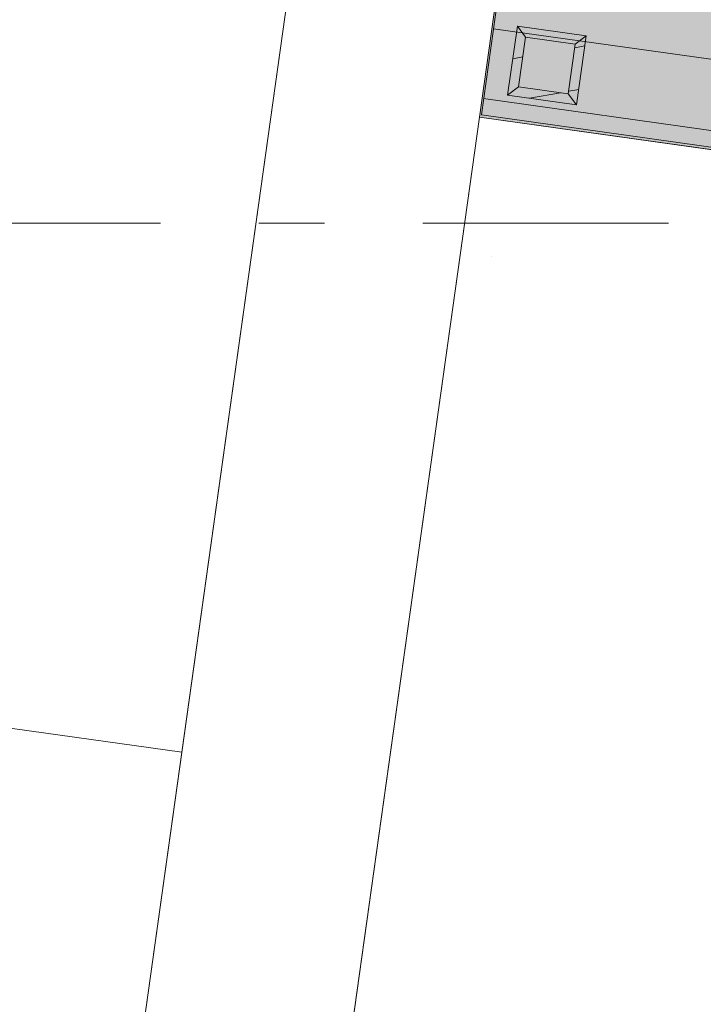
# Model space of a CAD drawing. Header units: millimetres. Extents: x 74467 to 235410, y -65 to 114857.
# Tile 151 of 256: x 118905 to 120376, y 69564 to 71684. Entities that reach past the tile are written whole.
import ezdxf
from ezdxf.enums import TextEntityAlignment as Align

# ---------------------------------------------------------------- set-up
doc = ezdxf.new("R2010")
doc.units = ezdxf.units.MM
doc.header["$MEASUREMENT"] = 0
for name, pattern in [('Katkend topelt', [1093.611073, 529.166651, -211.666656, 141.111112, -211.666656]), ('Kriipsjoon', [3527.298, 2469.2356, -1058.0624]), ('Wipeout_Contour', [1000, 0, -1000])]:
    doc.linetypes.add(name, pattern=pattern)
for name, color, linetype in [('00 Kunstikonkursi LÜ jaoks asendi 2D', 7, 'Continuous'), ('00 Teljed.AR', 7, 'Continuous'), ('1253 Terrassipostid.AR', 7, 'Continuous'), ('1253 Välisterrassid.AR', 7, 'Continuous')]:
    doc.layers.add(name, color=color, linetype=linetype)
doc.styles.add('GENERATED_STYLE_3', font='txt')
pattern_1 = [(10, (0, 0), (-15.628336, 88.632695), [])]

# ---------------------------------------------------------------- blocks, each defined once
blk = doc.blocks.new('Slab_2_1', base_point=(97924.2, 91486.6))
at = {"layer": '1253 Välisterrassid.AR', "linetype": 'Continuous', "lineweight": 13, "true_color": 0xcdcecd}
h = blk.add_hatch(dxfattribs=at)
h.set_pattern_fill('Põrandalaud_0001', color=254, style=0, pattern_type=2)
h.set_pattern_definition([(352, (109408.39, 80356.21), (21.1543, 150.5207), [])])
h.paths.add_polyline_path([(97924.2, 91486.6), (94848.5, 69601.6), (97576.7, 69218.2), (100269, 88374.9), (121846.9, 85342.4), (119898.5, 71478.6), (121636.4, 71234.4), (123968.3, 87826.3)])
at = {"layer": '1253 Välisterrassid.AR', "color": 7, "linetype": 'Continuous', "lineweight": 13, "flags": 128}
blk.add_lwpolyline([(97924.2, 91486.6), (123968.3, 87826.3), (121636.4, 71234.4), (119898.5, 71478.6), (121846.9, 85342.4), (100269, 88374.9), (97576.7, 69218.2), (94848.5, 69601.6)], close=True, dxfattribs=at)
blk = doc.blocks.new('Column_93_1', base_point=(120099.3, 71505.9))
at = {"layer": '1253 Terrassipostid.AR', "linetype": 'Continuous', "lineweight": 13, "true_color": 0x8c8d8c}
h = blk.add_hatch(dxfattribs=at)
h.set_pattern_fill('Puit_0001', color=252, style=0, pattern_type=2)
h.set_pattern_definition(pattern_1)
h.paths.add_polyline_path([(119975.9, 71669.7), (119955, 71521.2), (119978.7, 71539), (119993.7, 71646)])
h = blk.add_hatch(dxfattribs=at)
h.set_pattern_fill('Puit_0001', color=252, style=0, pattern_type=2)
h.set_pattern_definition(pattern_1)
h.paths.add_polyline_path([(120124.4, 71648.8), (119975.9, 71669.7), (119993.7, 71646), (120100.7, 71631)])
h = blk.add_hatch(dxfattribs=at)
h.set_pattern_fill('Puit_0001', color=252, style=0, pattern_type=2)
h.set_pattern_definition(pattern_1)
h.paths.add_polyline_path([(120103.5, 71500.3), (120124.4, 71648.8), (120100.7, 71631), (120085.6, 71524)])
h = blk.add_hatch(dxfattribs=at)
h.set_pattern_fill('Puit_0001', color=252, style=0, pattern_type=2)
h.set_pattern_definition(pattern_1)
h.paths.add_polyline_path([(119955, 71521.2), (120103.5, 71500.3), (120085.6, 71524), (119978.7, 71539)])
at = {"layer": '1253 Terrassipostid.AR', "color": 7, "linetype": 'Continuous', "lineweight": 13, "flags": 128}
for points in [[(119975.9, 71669.7), (119955, 71521.2)], [(120124.4, 71648.8), (119975.9, 71669.7)], [(119975.9, 71669.7), (119993.7, 71646)], [(120124.4, 71648.8), (120100.7, 71631)], [(120103.5, 71500.3), (120124.4, 71648.8)], [(119978.7, 71539), (119993.7, 71646)], [(119993.7, 71646), (120100.7, 71631)], [(120100.7, 71631), (120085.6, 71524)], [(119955, 71521.2), (119978.7, 71539)], [(119955, 71521.2), (120103.5, 71500.3)], [(120085.6, 71524), (119978.7, 71539)], [(120085.6, 71524), (120103.5, 71500.3)]]:
    blk.add_lwpolyline(points, dxfattribs=at)
blk = doc.blocks.new('Standard grid marker_7')
at = {"layer": '00 Teljed.AR', "color": 252, "linetype": 'Katkend topelt', "lineweight": 13, "true_color": 0x8c8d8c}
blk.add_line((1179.4, 0), (38064.5, 0), dxfattribs=at)
at = {"layer": '00 Teljed.AR', "color": 252, "lineweight": 13, "true_color": 0x8c8d8c, "style": 'GENERATED_STYLE_3'}
for tag, p in [('AC_MarkerText_1_0', (-200, -191.4)), ('AC_MarkerText_1_1', (39443.9, -191.4))]:
    blk.add_attdef(tag, text='', height=200, rotation=180, dxfattribs=at).set_placement(p, align=Align.TOP_CENTER)

msp = doc.modelspace()

# ---------------------------------------------------------------- block references
at = {"layer": '1253 Välisterrassid.AR', "color": 7, "linetype": 'Continuous', "lineweight": 13}
msp.add_blockref('Slab_2_1', (97924.2, 91486.6), dxfattribs=at)

# ---------------------------------------------------------------- next in the draw order: wipeouts: each hides what was drawn before it
at = {"color": 254, "linetype": 'Wipeout_Contour', "lineweight": 0, "ltscale": 1079437.669537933}
msp.add_wipeout([(97704, 70132.8), (98144.5, 70071.1), (100635.8, 87858.8), (121333.8, 84960), (118963.7, 68037.1), (119411.7, 68027.3), (121836.4, 85338.7), (100257, 88361.1)], dxfattribs=at).dxf.layer = '00 Kunstikonkursi LÜ jaoks asendi 2D'

# ---------------------------------------------------------------- next in the draw order: linework, layer by layer
at = {"layer": '00 Kunstikonkursi LÜ jaoks asendi 2D', "color": 63, "linetype": 'Continuous', "lineweight": 13, "true_color": 0xbcc992}
for p, q in [((119411.7, 68027.3), (121836.4, 85338.7)), ((121333.8, 84960), (118963.7, 68037.1))]:
    msp.add_line(p, q, dxfattribs=at)

# ---------------------------------------------------------------- next in the draw order: block references
at = {"layer": '1253 Terrassipostid.AR', "color": 7, "lineweight": 15}
msp.add_blockref('Column_93_1', (120099.3, 71505.9), dxfattribs=at)

# ---------------------------------------------------------------- next in the draw order: wipeouts: each hides what was drawn before it
at = {"color": 254, "linetype": 'Wipeout_Contour', "lineweight": 0, "ltscale": 546004.793956}
msp.add_wipeout([(116381.5, 70508.9), (116044.3, 68101.3), (118963.7, 68037.1), (119253.5, 70106.6)], dxfattribs=at).dxf.layer = '00 Kunstikonkursi LÜ jaoks asendi 2D'

# ---------------------------------------------------------------- next in the draw order: linework, layer by layer
at = {"layer": '00 Kunstikonkursi LÜ jaoks asendi 2D', "color": 63, "linetype": 'Continuous', "lineweight": 13, "true_color": 0xbcc992}
for p, q in [((119253.5, 70106.6), (116381.5, 70508.9)), ((118963.7, 68037.1), (119253.5, 70106.6))]:
    msp.add_line(p, q, dxfattribs=at)

# ---------------------------------------------------------------- next in the draw order: wipeouts: each hides what was drawn before it
at = {"color": 254, "linetype": 'Wipeout_Contour', "lineweight": 0, "ltscale": 552615.626611}
msp.add_wipeout([(119253.5, 70106.7), (119669.4, 73076.2), (116798.1, 73479.8), (116382, 70509.2)], dxfattribs=at).dxf.layer = '00 Kunstikonkursi LÜ jaoks asendi 2D'

# ---------------------------------------------------------------- next in the draw order: linework, layer by layer
at = {"layer": '00 Kunstikonkursi LÜ jaoks asendi 2D', "color": 63, "linetype": 'Continuous', "lineweight": 13, "true_color": 0xbcc992}
for p, q in [((119253.5, 70106.7), (119669.4, 73076.2)), ((116382, 70509.2), (119253.5, 70106.7))]:
    msp.add_line(p, q, dxfattribs=at)

# ---------------------------------------------------------------- next in the draw order: wipeouts: each hides what was drawn before it
at = {"color": 254, "linetype": 'Wipeout_Contour', "lineweight": 0, "ltscale": 557041.510461}
msp.add_wipeout([(119894.5, 71474), (119411.7, 68027.3), (121252.7, 67999.5), (121704.1, 71219.9)], dxfattribs=at).dxf.layer = '00 Kunstikonkursi LÜ jaoks asendi 2D'

# ---------------------------------------------------------------- next in the draw order: hatches: boundary and pattern name
at = {"layer": '00 Kunstikonkursi LÜ jaoks asendi 2D', "linetype": 'Continuous', "lineweight": 0, "true_color": 0x161513}
msp.add_hatch(color=168, dxfattribs=at).paths.add_polyline_path([(78643.2, 56207.4), (97573.7, 69203.1), (100257, 88361.1), (121836.4, 85338.7), (119894.5, 71474), (121631.9, 71230), (123957.8, 87832), (97910.8, 91471.6), (94845.4, 69585.2), (80740.1, 71575.3)])

# ---------------------------------------------------------------- next in the draw order: linework, layer by layer
at = {"layer": '00 Kunstikonkursi LÜ jaoks asendi 2D', "color": 63, "linetype": 'Continuous', "lineweight": 13, "true_color": 0xbcc992}
for p, q in [((119894.5, 71474), (119411.7, 68027.3)), ((121704.1, 71219.9), (119894.5, 71474))]:
    msp.add_line(p, q, dxfattribs=at)
at = {"layer": '00 Kunstikonkursi LÜ jaoks asendi 2D', "color": 7, "linetype": 'Kriipsjoon', "lineweight": 13}
msp.add_line((119894.5, 71474), (119411.7, 68027.3), dxfattribs=at)
at = {"layer": '00 Kunstikonkursi LÜ jaoks asendi 2D', "color": 7, "linetype": 'Kriipsjoon', "lineweight": 13, "flags": 128}
msp.add_lwpolyline([(97704, 70132.8), (100257, 88361.1), (121836.4, 85338.7), (119894.5, 71474), (121704.1, 71219.9)], dxfattribs=at)
at = {"layer": '00 Kunstikonkursi LÜ jaoks asendi 2D', "color": 7, "linetype": 'Continuous', "lineweight": 13, "flags": 128}
for points in [[(119894.5, 71474), (121704.1, 71219.9), (121252.7, 67999.5), (119411.7, 68027.3)], [(119411.7, 68027.3), (121252.7, 67999.5), (121704.1, 71219.9), (119894.5, 71474)], [(119894.5, 71474), (121704.1, 71219.9), (121252.7, 67999.5), (119411.7, 68027.3)], [(119894.5, 71474), (121704.1, 71219.9), (121252.7, 67999.5), (119411.7, 68027.3)], [(119919.4, 71174.4), (119919.4, 71174.4), (119919.4, 71174.4), (119919.4, 71174.5), (119919.4, 71174.5), (119919.4, 71174.5), (119919.4, 71174.5), (119919.4, 71174.5), (119919.4, 71174.5), (119919.4, 71174.5), (119919.4, 71174.5), (119919.4, 71174.5), (119919.4, 71174.5), (119919.4, 71174.5), (119919.4, 71174.5), (119919.4, 71174.5), (119919.4, 71174.5), (119919.4, 71174.5), (119919.5, 71174.5), (119919.5, 71174.5), (119919.4, 71174.5), (119919.4, 71174.4), (119919.4, 71174.4), (119919.4, 71174.4), (119919.4, 71174.4)]]:
    msp.add_lwpolyline(points, close=True, dxfattribs=at)

# ---------------------------------------------------------------- next in the draw order: block references
at = {"layer": '00 Teljed.AR', "color": 7, "linetype": 'Continuous', "lineweight": 13, "zscale": 1000, "rotation": 180}
msp.add_blockref('Standard grid marker_7', (144446.7, 71245.9), dxfattribs=at)

doc.saveas('drawing.dxf')
